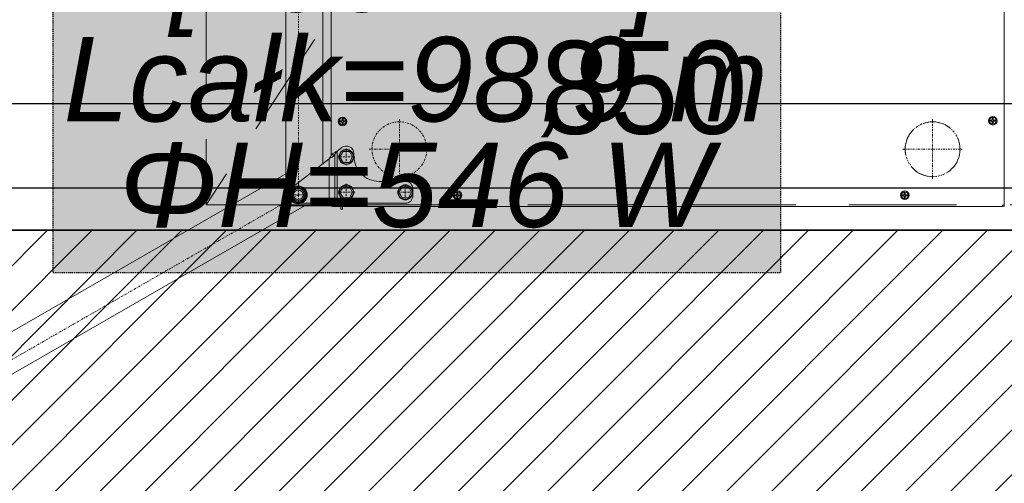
# Model space of a CAD drawing. Header units: millimetres. Extents: x -740 to 33545, y -26688 to 22494.
# Tile 87 of 256: x 9068 to 9185, y 10373 to 10427. Entities that reach past the tile are written whole.
import ezdxf
from ezdxf.enums import TextEntityAlignment as Align

# ---------------------------------------------------------------- set-up
doc = ezdxf.new("R2010")
doc.units = ezdxf.units.MM
doc.header["$MEASUREMENT"] = 0
for name, pattern in [('DASHDOT2', [0.5, 0.25, -0.125, 0, -0.125]), ('DASHED', [19.05, 12.7, -6.35]), ('DIVIDE2', [0.625, 0.25, -0.125, 0, -0.125, 0, -0.125]), ('HIDDEN2', [4.7625, 3.175, -1.5875]), ('HIDDENX2', [0.1905, 0.127, -0.0635])]:
    doc.linetypes.add(name, pattern=pattern)
doc.layers.get('Defpoints').update_dxf_attribs({"color": 252})
for name, color, linetype, lineweight in [('A_istniejące ściany', 252, 'Continuous', 35), ('A_wyposażenie', 252, 'Continuous', 9), ('l.wypełnien', 252, 'Continuous', 5), ('wymiarowanie', 252, 'Continuous', 9)]:
    doc.layers.add(name, color=color, linetype=linetype, lineweight=lineweight)
for name, color, linetype, lineweight, true_color in [('IS_Heating_cooling floor', 7, 'HIDDENX2', 25, 0x008000), ('IS_Przyłącze (powrotne)', 5, 'Continuous', 25, 0x0000ff), ('IS_Przyłącze (zasilające)', 1, 'Continuous', 25, 0xff0000), ('IS_Strefa podłóg', 7, 'Continuous', 25, 0x008000)]:
    doc.layers.add(name, color=color, linetype=linetype, lineweight=lineweight, true_color=true_color)
doc.layers.add('TECHNOLOGIA KUCHNI', color=252, linetype='Continuous')
doc.layers.add('Wymiary mebli mm', color=252, linetype='Continuous')
doc.styles.add('Arial__I__', font='ariali.ttf')
doc.dimstyles.new('Wymiary elementów w mm', dxfattribs={"dimscale": 0.5, "dimtxt": 14, "dimasz": 20, "dimexe": 0, "dimexo": 1, "dimgap": 3, "dimtad": 1, "dimdec": 0, "dimlfac": 10, "dimtxsty": 'Standard', "dimblk": 'OBLIQUE', "dimcen": 5, "dimse1": 1, "dimse2": 1, "dimsd1": 1, "dimsd2": 1, "dimclrd": 256, "dimclre": 256, "dimclrt": 252, "dimadec": 0, "dimazin": 0, "dimtfac": 1, "dimtdec": 0, "dimtmove": 0, "dimatfit": 3, "dimldrblk": 'OBLIQUE', "dimfxl": 0, "dimlwd": -1, "dimlwe": -1, "dimarcsym": 0})

# ---------------------------------------------------------------- blocks, each defined once
blk = doc.blocks.new('*D1124')
at = {"layer": 'Defpoints', "color": 0}
for p in [(7617.6, 413.62), (7707.3, 413.62), (7707.3, 403.98)]:
    blk.add_point(p, dxfattribs=at)
at = {"layer": 'Wymiary mebli mm', "color": 252, "insert": (7662.45, 410.98), "char_height": 11, "attachment_point": 5}
blk.add_mtext('897', dxfattribs=at)
blk = doc.blocks.new('_Oblique')
at = {"color": 0, "linetype": 'ByBlock', "lineweight": -2}
blk.add_line((-0.5, -0.5), (0.5, 0.5), dxfattribs=at)
blk = doc.blocks.new('*D1125')
at = {"layer": 'Defpoints', "color": 0}
for p in [(7707.3, 447.67), (7650.96, 362.69), (7700.26, 362.69)]:
    blk.add_point(p, dxfattribs=at)
at = {"layer": 'Wymiary mebli mm', "color": 252, "insert": (7693.26, 405.18), "char_height": 11, "attachment_point": 5, "rotation": 90}
blk.add_mtext('850', dxfattribs=at)
blk = doc.blocks.new('ADWSAFSGDG')
at = {"layer": 'TECHNOLOGIA KUCHNI', "color": 8, "linetype": 'DIVIDE2', "lineweight": 13}
blk.add_line((7707.3, 447.85), (7622.6, 447.85), dxfattribs=at)
at = {"layer": 'TECHNOLOGIA KUCHNI', "color": 8, "linetype": 'Continuous', "lineweight": 13}
for p, q in [((7622.78, 447.85), (7707.12, 447.85)), ((7697.07, 446.8), (7697.07, 446.56)), ((7697.19, 446.8), (7697.07, 446.8)), ((7697.19, 446.56), (7697.19, 446.8)), ((7707.12, 447.67), (7707.12, 447.85)), ((7707.3, 447.67), (7707.12, 447.67)), ((7707.3, 447.67), (7707.3, 368.3)), ((7696.83, 446.56), (7696.83, 446.44)), ((7697.07, 446.56), (7696.83, 446.56)), ((7697.07, 446.44), (7696.83, 446.44)), ((7697.07, 446.44), (7697.07, 446.2)), ((7697.07, 446.2), (7697.19, 446.2)), ((7697.43, 446.56), (7697.19, 446.56)), ((7697.19, 446.2), (7697.19, 446.44)), ((7697.19, 446.44), (7697.43, 446.44)), ((7697.43, 446.44), (7697.43, 446.56)), ((7706.02, 436.38), (7705.9, 436.38)), ((7705.9, 436.38), (7705.9, 436.14)), ((7706.02, 436.14), (7706.02, 436.38)), ((7705.9, 436.14), (7705.66, 436.14)), ((7705.66, 436.14), (7705.66, 436.02)), ((7705.9, 436.02), (7705.66, 436.02)), ((7705.9, 436.02), (7705.9, 435.78)), ((7705.9, 435.78), (7706.02, 435.78)), ((7706.25, 436.14), (7706.02, 436.14)), ((7706.02, 436.02), (7706.25, 436.02)), ((7706.02, 435.78), (7706.02, 436.02)), ((7706.25, 436.02), (7706.25, 436.14)), ((7705.9, 383.14), (7705.66, 383.14)), ((7705.66, 383.14), (7705.66, 383.02)), ((7705.9, 383.02), (7705.66, 383.02)), ((7706.02, 383.38), (7705.9, 383.38)), ((7705.9, 383.38), (7705.9, 383.14)), ((7705.9, 383.02), (7705.9, 382.78)), ((7705.9, 382.78), (7706.02, 382.78)), ((7706.02, 383.14), (7706.02, 383.38)), ((7706.25, 383.14), (7706.02, 383.14)), ((7706.02, 383.02), (7706.25, 383.02)), ((7706.02, 382.78), (7706.02, 383.02)), ((7706.25, 383.02), (7706.25, 383.14)), ((7707.3, 383.45), (7707.35, 383.45)), ((7707.35, 383.45), (7707.3, 382.6)), ((7704.31, 376.9), (7704.31, 373.8)), ((7704.96, 377.27), (7705.61, 377.65)), ((7704.96, 376.52), (7704.96, 377.27)), ((7706.01, 377.79), (7705.21, 377.79)), ((7705.61, 377.65), (7706.25, 377.27)), ((7706.25, 377.27), (7706.25, 376.52)), ((7706.9, 364), (7706.9, 376.9)), ((7705.61, 376.15), (7704.96, 376.52)), ((7706.25, 376.52), (7705.61, 376.15)), ((7700.77, 370.29), (7701.42, 370.66)), ((7700.77, 369.54), (7700.77, 370.29)), ((7701.32, 370.81), (7701.02, 370.81)), ((7701.42, 370.66), (7702.06, 370.29)), ((7702.06, 370.29), (7702.06, 369.54)), ((7704.96, 370.29), (7705.61, 370.66)), ((7704.96, 369.54), (7704.96, 370.29)), ((7705.61, 370.66), (7706.25, 370.29)), ((7706.25, 370.29), (7706.25, 369.54)), ((7697.15, 369.52), (7696.91, 369.52)), ((7696.91, 369.52), (7696.91, 369.4)), ((7697.15, 369.4), (7696.91, 369.4)), ((7697.27, 369.76), (7697.15, 369.76)), ((7697.15, 369.76), (7697.15, 369.52)), ((7697.15, 369.4), (7697.15, 369.17)), ((7697.15, 369.17), (7697.27, 369.17)), ((7697.27, 369.52), (7697.27, 369.76)), ((7697.51, 369.52), (7697.27, 369.52)), ((7697.27, 369.4), (7697.51, 369.4)), ((7697.27, 369.17), (7697.27, 369.4)), ((7697.51, 369.4), (7697.51, 369.52)), ((7700.73, 368.82), (7700.31, 369.36)), ((7706.9, 368.82), (7700.73, 368.82)), ((7701.42, 369.16), (7700.77, 369.54)), ((7702.06, 369.54), (7701.42, 369.16)), ((7705.61, 369.16), (7704.96, 369.54)), ((7706.25, 369.54), (7705.61, 369.16)), ((7707.61, 369.44), (7707.3, 369.44)), ((7707.61, 369.25), (7707.3, 369.25)), ((7707.61, 369.25), (7707.61, 369.44)), ((7701.2, 368.12), (7652.43, 368.12)), ((7706.9, 368.56), (7701.18, 368.56)), ((7701.18, 368.56), (7701.18, 368.12)), ((7706.9, 367.87), (7701.63, 367.87)), ((7701.63, 367.87), (7705.12, 363.39)), ((7707.12, 368.12), (7706.9, 368.12)), ((7707, 367.12), (7707, 368.12)), ((7707.12, 368.3), (7707.3, 368.3)), ((7707.12, 368.12), (7707.12, 368.3)), ((7707.2, 368.14), (7707.2, 365.04)), ((7702.21, 367.12), (7653.03, 367.12)), ((7707.12, 367.12), (7706.9, 367.12)), ((7707.12, 362.93), (7707.12, 367.12)), ((7707.12, 366.92), (7707.12, 362.93)), ((7707.2, 365.04), (7707.2, 362.93)), ((7707.2, 364.97), (7733.49, 319.25)), ((7707.07, 362.81), (7707.07, 362.81)), ((7707.07, 362.8), (7707.07, 362.8)), ((7707.08, 362.83), (7707.08, 362.83)), ((7707.09, 362.85), (7707.09, 362.85)), ((7707.2, 362.93), (7707.12, 362.93)), ((7703.37, 362.73), (7653.03, 362.73)), ((7703.43, 362.73), (7703.37, 362.73)), ((7707.01, 362.73), (7703.43, 362.73)), ((7703.43, 362.73), (7729.69, 317.06)), ((7707.04, 362.76), (7707.04, 362.76)), ((7707.04, 362.75), (7707.04, 362.75)), ((7707.05, 362.77), (7707.05, 362.77)), ((7707.06, 362.78), (7707.06, 362.78))]:
    blk.add_line(p, q, dxfattribs=at)
at = {"layer": 'TECHNOLOGIA KUCHNI', "color": 8, "linetype": 'DASHDOT2', "lineweight": 13}
for p, q in [((7700.51, 435.79), (7700.51, 442.94)), ((7696.93, 439.37), (7703.76, 439.37)), ((7703.76, 439.37), (7704.08, 439.37)), ((7700.51, 372.62), (7700.51, 379.77)), ((7704.68, 376.9), (7706.53, 376.9)), ((7705.61, 375.97), (7705.61, 377.82)), ((7696.93, 376.2), (7704.08, 376.2)), ((7700.43, 369.91), (7702.4, 369.91)), ((7701.42, 368.93), (7701.42, 370.9)), ((7704.62, 369.91), (7706.59, 369.91)), ((7705.61, 368.93), (7705.61, 370.9)), ((7705.91, 364.23), (7705.91, 365.38)), ((7704.75, 364.23), (7652.83, 364.23)), ((7704.75, 364.23), (7705.91, 364.23)), ((7705.91, 363.07), (7705.91, 364.23)), ((7705.91, 364.23), (7707.06, 364.23)), ((7705.91, 364.23), (7732.29, 318.33))]:
    blk.add_line(p, q, dxfattribs=at)
at = {"layer": 'TECHNOLOGIA KUCHNI', "color": 8, "linetype": 'Continuous', "lineweight": 13}
for points in [[(7700.73, 368.82), (7700.78, 368.72), (7700.83, 368.63), (7700.88, 368.54), (7700.93, 368.46), (7700.98, 368.38), (7701.03, 368.3), (7701.08, 368.24), (7701.13, 368.18), (7701.18, 368.12)], [(7700.73, 368.82), (7700.81, 368.76), (7700.88, 368.71), (7700.96, 368.67), (7701.03, 368.62), (7701.11, 368.59), (7701.18, 368.56)], [(7701.18, 368.56), (7701.23, 368.51), (7701.28, 368.45), (7701.33, 368.38), (7701.38, 368.3), (7701.43, 368.22), (7701.48, 368.14), (7701.53, 368.05), (7701.58, 367.96), (7701.63, 367.87)], [(7701.18, 368.12), (7701.26, 368.1), (7701.33, 368.06), (7701.41, 368.02), (7701.48, 367.97), (7701.55, 367.92), (7701.63, 367.87)], [(7707.01, 362.73), (7707.01, 362.73), (7707.02, 362.73), (7707.03, 362.74), (7707.04, 362.75), (7707.04, 362.76), (7707.05, 362.77), (7707.06, 362.78), (7707.07, 362.8), (7707.07, 362.81), (7707.08, 362.83)], [(7707.08, 362.83), (7707.09, 362.85), (7707.1, 362.87), (7707.1, 362.89), (7707.12, 362.93)]]:
    blk.add_lwpolyline(points, dxfattribs=at)
for centre, radius in [((7697.13, 446.5), 0.508), ((7697.13, 446.5), 0.409), ((7705.96, 436.08), 0.508), ((7705.96, 436.08), 0.409), ((7705.96, 383.08), 0.508), ((7705.96, 383.08), 0.409), ((7705.61, 376.9), 0.893), ((7705.61, 376.9), 0.841), ((7705.61, 376.9), 0.000998), ((7697.21, 369.46), 0.508), ((7697.21, 369.46), 0.409), ((7701.42, 369.91), 0.893), ((7701.42, 369.91), 0.841), ((7701.42, 369.91), 0.000998), ((7705.61, 369.91), 0.893), ((7705.61, 369.91), 0.841), ((7705.61, 369.91), 0.000998), ((7705.91, 364.23), 1.05), ((7705.91, 364.23), 0.998), ((7705.91, 364.23), 0.908), ((7705.91, 364.23), 0.838), ((7705.91, 364.23), 0.723), ((7705.91, 364.23), 0.569)]:
    blk.add_circle(centre, radius, dxfattribs=at)
at = {"layer": 'TECHNOLOGIA KUCHNI', "color": 8, "linetype": 'HIDDEN2', "lineweight": 13}
blk.add_circle((7700.51, 439.37), 3.25, dxfattribs=at)
at = {"layer": 'TECHNOLOGIA KUCHNI', "color": 8, "linetype": 'DASHDOT2', "lineweight": 13}
for centre in [(7700.51, 439.37), (7700.51, 376.2)]:
    blk.add_circle(centre, 3.25, dxfattribs=at)
at = {"layer": 'TECHNOLOGIA KUCHNI', "color": 8, "linetype": 'Continuous', "lineweight": 13}
for centre, radius, start, end in [((7707.12, 447.67), 0.18, 0, 90), ((7707.02, 447.57), 0.18, 33.7491, 56.2509), ((7705.21, 376.9), 0.898, 90, 180), ((7706.01, 376.9), 0.898, 0, 90), ((7701.32, 373.8), 2.99, 270, 0), ((7701.02, 369.91), 0.898, 90, 217.9325), ((7705.36, 372.4), 4.68, 289.3095, 289.7474), ((7706.9, 368.09), 0.0998, 289.7475, 0), ((7707.02, 368.4), 0.18, 303.7491, 326.2509), ((7707.12, 368.3), 0.18, 270, 0), ((7705.91, 364), 0.998, 217.9325, 0), ((7707.01, 362.93), 0.196, 270, 0), ((7707.01, 362.93), 0.116, 314.3647, 0)]:
    blk.add_arc(centre, radius, start, end, dxfattribs=at)
at = {"layer": 'TECHNOLOGIA KUCHNI', "color": 8, "linetype": 'DASHDOT2', "lineweight": 13}
blk.add_arc((7705.81, 364.23), 53.34, 187.3616, 270, dxfattribs=at)
at = {"layer": 'Wymiary mebli mm', "color": 8}
dim = blk.add_linear_dim(base=(7700.26, 362.69), p1=(7707.3, 447.67), p2=(7650.96, 362.69), angle=90, dimstyle='Wymiary elementów w mm', override={"dimtxt": 22}, dxfattribs=at)
dim.commit()
dim.dimension.update_dxf_attribs({"geometry": '*D1125', "text_midpoint": (7693.26, 405.18)})
dim = blk.add_linear_dim(base=(7707.3, 403.98), p1=(7617.6, 413.62), p2=(7707.3, 413.62), dimstyle='Wymiary elementów w mm', override={"dimtxt": 22}, dxfattribs=at)
dim.commit()
dim.dimension.update_dxf_attribs({"geometry": '*D1124', "text_midpoint": (7662.45, 410.98)})

msp = doc.modelspace()

# ---------------------------------------------------------------- hatches: boundary and pattern name
at = {"layer": 'IS_Heating_cooling floor', "lineweight": 50, "true_color": 0xffffff, "transparency": 33554687}
msp.add_hatch(color=7, dxfattribs=at).paths.add_polyline_path([(9072.02, 10397.51), (9158.29, 10397.51), (9158.29, 10465.82), (9072.02, 10465.82)])
at = {"layer": 'l.wypełnien'}
h = msp.add_hatch(dxfattribs=at)
h.set_pattern_fill('ANSI31', color=256, scale=30, style=0)
h.paths.add_polyline_path([(8887.19, 10284.84), (8887.19, 10539.8), (8932.19, 10539.8), (8932.19, 10402.52), (9059.57, 10402.52), (9368.19, 10402.52), (9394.23, 10402.52), (9416.72, 10402.52), (9416.72, 10359.34), (9405.31, 10359.34), (9376.25, 10359.34), (8932.19, 10359.34), (8932.19, 10284.84)])
h.paths.add_polyline_path([(9871.19, 10801.99), (9871.19, 10791.99), (9878.23, 10791.99), (9890.23, 10791.99), (10052.23, 10791.99), (10052.23, 10564.52), (10066.23, 10564.52), (10066.23, 10706), (10066.23, 10711.93), (10066.23, 10711.98), (10066.23, 10728.73), (10066.23, 10765.23), (10066.23, 10776), (10066.23, 10781.93), (10066.23, 10781.98), (10066.23, 10781.93), (10066.23, 10776), (10066.22, 10776), (10066.23, 10781.93), (10066.23, 10781.98), (10066.23, 10791.99), (10125.49, 10791.99), (10125.49, 10808.08), (10125.49, 10819.93), (10125.49, 10834.32), (10058.81, 10834.32), (9924.19, 10834.32), (9924.19, 10862.32), (9879.19, 10862.32), (9879.19, 10834.32), (9871.19, 10834.32), (9871.19, 10801.99)])
h.paths.add_polyline_path([(9570.47, 10794.52), (9731.23, 10794.52), (9731.23, 10731.52), (9748.23, 10731.52), (9748.23, 10793.99), (9768.19, 10793.99), (9768.19, 10801.99), (9781.19, 10801.99), (9781.19, 10834.32), (9769.78, 10834.32), (9645.19, 10834.32), (9645.19, 10833.52), (9604.19, 10833.52), (9570.47, 10833.52)])
h.paths.add_polyline_path([(9394.23, 10794.52), (9428.47, 10794.52), (9428.47, 10833.52), (9388.19, 10833.52), (9388.19, 10794.52), (9394.23, 10794.52)])
h.paths.add_polyline_path([(9428.47, 10794.52), (9428.47, 10833.52), (9448.47, 10833.52), (9448.47, 10794.52)])
h.paths.add_polyline_path([(9550.47, 10794.52), (9570.47, 10794.52), (9570.47, 10833.52), (9550.47, 10833.52)])
h.paths.add_polyline_path([(9368.19, 10794.52), (9388.19, 10794.52), (9388.19, 10833.52), (9368.19, 10833.52)])
h.paths.add_polyline_path([(9604.19, 10833.52), (9604.19, 10849.32), (9645.19, 10849.32), (9645.19, 10833.52)])
h.paths.add_polyline_path([(9368.19, 10422.52), (9368.19, 10402.52), (9394.23, 10402.52), (9394.23, 10422.52)])
h.paths.add_polyline_path([(9368.19, 10774.52), (9394.23, 10774.52), (9394.23, 10794.52), (9368.19, 10794.52)])

# ---------------------------------------------------------------- linework, layer by layer
at = {"layer": 'A_istniejące ściany'}
msp.add_lwpolyline([(9368.19, 10402.52), (9059.57, 10402.52), (8932.19, 10402.52)], dxfattribs=at)
at = {"layer": 'A_wyposażenie', "linetype": 'DASHED'}
msp.add_line((9270.21, 10680.02), (9090.19, 10405.52), dxfattribs=at)
msp.add_lwpolyline([(9090.19, 10405.52), (9270.19, 10405.52), (9270.21, 10680.02), (9090.19, 10680.02)], close=True, dxfattribs=at)
at = {"layer": 'IS_Heating_cooling floor'}
msp.add_lwpolyline([(9072.02, 10397.51), (9158.29, 10397.51), (9158.29, 10465.82), (9072.02, 10465.82)], close=True, dxfattribs=at)
at = {"layer": 'IS_Przyłącze (powrotne)', "color": 12, "true_color": 0xc80000, "transparency": 33554687, "extrusion": (0, 0, -1)}
msp.add_lwpolyline([(-9749.34, 10398.32), (-9748.7, 10398.32, 0.414214), (-9748.09, 10398.93), (-9748.09, 10399.59), (-9748.09, 10403.63, -0.414214), (-9744.21, 10407.51), (-9407.45, 10407.51, 0.414205), (-9399.45, 10415.51), (-9399.45, 10419.51, -0.414205), (-9391.45, 10427.51), (-9371.25, 10427.51, -0.414221), (-9363.25, 10419.51), (-9363.25, 10415.51, 0.414222), (-9355.25, 10407.51), (-9159.78, 10407.51), (-9048.53, 10407.51)], format="xyb", dxfattribs=at)
at = {"layer": 'IS_Przyłącze (zasilające)', "color": 12, "true_color": 0xc80000, "transparency": 33554687}
msp.add_lwpolyline([(9749.34, 10396.32), (9749.98, 10396.32, 0.414214), (9750.59, 10396.93), (9750.59, 10399.59), (9750.59, 10427.69, 0.422504), (9742.37, 10435.69), (9729.06, 10435.32, 0.405972), (9721.29, 10427.32), (9721.29, 10425.51, -0.414213), (9713.29, 10417.51), (9417.45, 10417.51, -0.414205), (9409.45, 10425.51), (9409.45, 10429.51, 0.414207), (9401.45, 10437.51), (9361.25, 10437.51, 0.41422), (9353.25, 10429.51), (9353.25, 10425.51, -0.414222), (9345.25, 10417.51), (9159.78, 10417.51), (9053.53, 10417.51)], format="xyb", dxfattribs=at)
at = {"layer": 'IS_Strefa podłóg', "extrusion": (0, 0, -1)}
msp.add_lwpolyline([(-9368.25, 10402.51), (-8932.28, 10402.51), (-8932.28, 10794.51), (-9259.27, 10794.51), (-9259.27, 10821.52), (-9368.29, 10821.52), (-9368.29, 10774.51), (-9394.49, 10774.51), (-9394.49, 10794.51), (-9431.62, 10794.51), (-9431.62, 10604.51), (-9368.24, 10604.51)], close=True, dxfattribs=at)

# ---------------------------------------------------------------- block references
at = {"layer": 'A_wyposażenie', "rotation": 270}
msp.add_blockref('ADWSAFSGDG', (8736.89, 18112.63), dxfattribs=at)

# ---------------------------------------------------------------- texts
at = {"layer": 'IS_Heating_cooling floor', "style": 'Arial__I__'}
msp.add_text('[100 mm]', height=10, dxfattribs=at).set_placement((9115.02, 10425.41), align=Align.BOTTOM_CENTER)
msp.add_text('Lcałk=98,9 m', height=10, dxfattribs=at).set_placement((9115.02, 10420.41), align=Align.MIDDLE_CENTER)
msp.add_text('ΦH=546 W', height=10, dxfattribs=at).set_placement((9115.02, 10412.91), align=Align.TOP_CENTER)
at = {"layer": 'wymiarowanie', "insert": (5416.61, 10500.81), "char_height": 12, "width": 621.5287, "attachment_point": 1}
msp.add_mtext('\\pi75.04874;{\\fCentury Gothic|b0|i0|c238|p34;Gzyms okapowy: warstwa tynkarska - wyprawa dekoracyjna z tynku }\\pi74.52074;{\\fCentury Gothic|b0|i0|c238|p34;silikonowego o strukturze baranka o uziarnieniu 1,5 lub 2mm; kolor wg }\\pi75.55274;{\\fCentury Gothic|b0|i0|c238|p34;NCS:S4000-N}\\P\\pi304.86074;{\\fCentury Gothic|b0|i0|c238|p34;grubość styropianu 20 cm+5 cm + 5 cm}\\P\\pi621.52874;{\\fCentury Gothic|b0|i0|c238|p34; }', dxfattribs=at)

doc.saveas('drawing.dxf')
